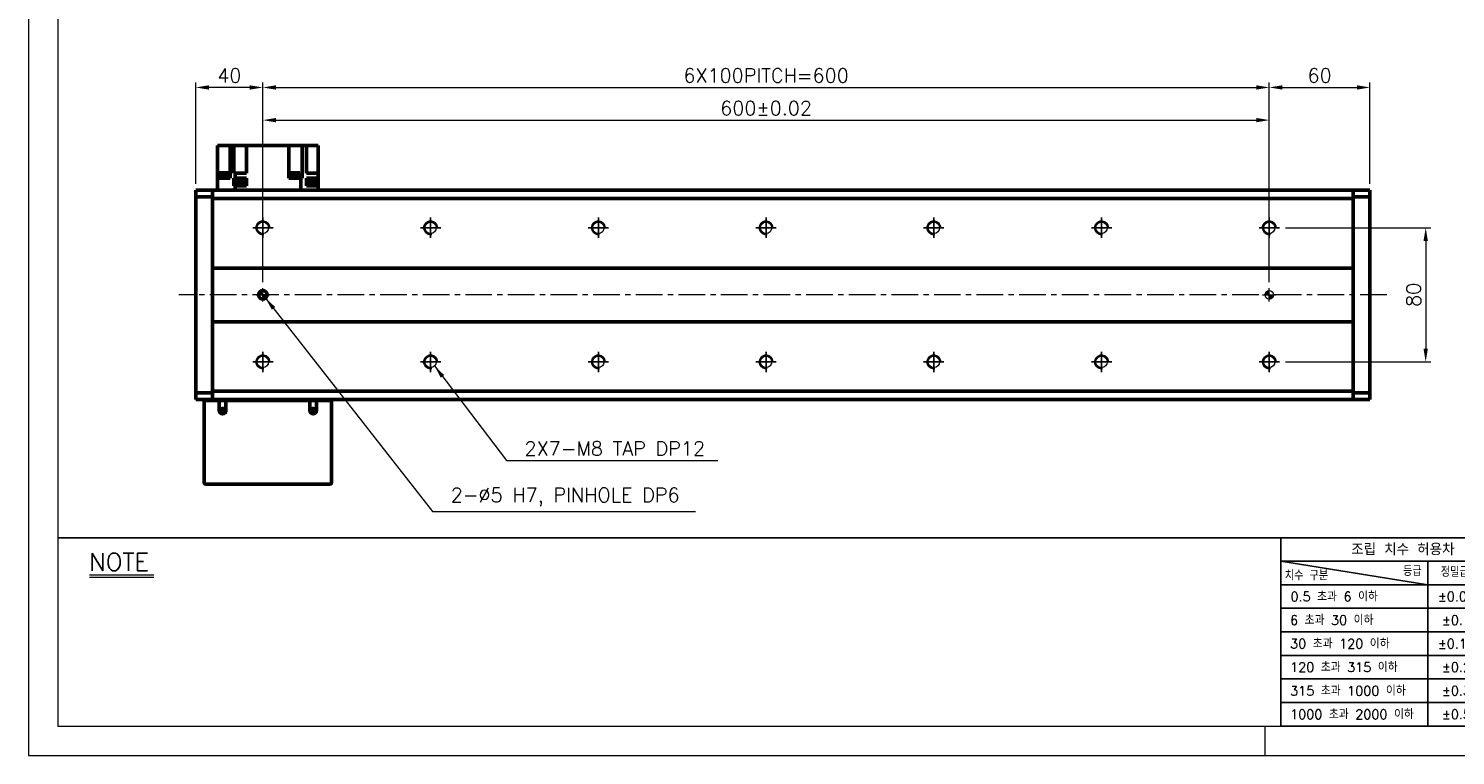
# Model space of a CAD drawing. Header units: millimetres. Extents: x 46891 to 50021, y 6223 to 9571.
# Tile 1 of 5: x 48547 to 49397, y 8529 to 8962. Entities that reach past the tile are written whole.
import ezdxf

# ---------------------------------------------------------------- set-up
doc = ezdxf.new("R2010")
doc.units = ezdxf.units.MM
doc.header["$LTSCALE"] = 0.5
doc.linetypes.add('CENTER', pattern=[50.8, 31.75, -6.35, 6.35, -6.35])
doc.layers.get('0').update_dxf_attribs({"lineweight": 20})
for name, color, linetype, lineweight in [('1', 1, 'CENTER', 13), ('4', 4, 'Continuous', 13), ('외형선(ISO)', 7, 'Continuous', 50)]:
    doc.layers.add(name, color=color, linetype=linetype, lineweight=lineweight)
for name, color, linetype in [('3', 3, 'Continuous'), ('C', 1, 'CENTER'), ('DIM', 4, 'Continuous')]:
    doc.layers.add(name, color=color, linetype=linetype)
doc.styles.add('DSR TEXT', font='romans.shx', dxfattribs={"bigfont": 'whgtxt.shx'})
doc.styles.get("Standard").update_dxf_attribs({"font": 'romans.shx', "bigfont": 'whgtxt.shx'})
doc.dimstyles.new('DSR', dxfattribs={"dimscale": 2, "dimtxt": 3, "dimasz": 3, "dimexe": 0.5, "dimexo": 0.5, "dimgap": 0.5, "dimtad": 1, "dimdsep": 46, "dimtxsty": 'Standard', "dimcen": 2.5, "dimclrd": 4, "dimclre": 4, "dimclrt": 2, "dimadec": 0, "dimazin": 2, "dimtfac": 1, "dimtmove": 0, "dimatfit": 3, "dimfxl": 0, "dimlwd": -1, "dimlwe": -1, "dimarcsym": 0})

# ---------------------------------------------------------------- blocks, each defined once
blk = doc.blocks.new('A$C13F00394')
for p, q in [((-202.34, 25.67), (-191.42, 25.67)), ((-202.34, 25.3), (-191.42, 25.3))]:
    blk.add_line(p, q)
at = {"layer": '3'}
for p, q in [((0, 32), (-207.68, 32)), ((0, 32), (202.32, 32)), ((0, 32), (0, 0)), ((0, 28), (25, 24)), ((43.43, 28), (0, 28)), ((25, 28), (25, 0)), ((43.43, 24), (0, 24)), ((43.43, 20), (0, 20)), ((43.43, 16), (0, 16)), ((0, 12), (129.32, 12)), ((43.43, 8), (0, 8)), ((43.43, 4), (0, 4)), ((0, 0), (202.32, 0))]:
    blk.add_line(p, q, dxfattribs=at)
at = {"color": 0, "style": 'DSR TEXT'}
for s, height, p in [('조립 치수 허용차', 2, (11.97, 29.02)), ('등급', 1.5, (20.77, 25.52)), ('정밀급', 1.5, (27.18, 25.37)), ('치수 구분', 1.5, (0.69, 24.78)), (' 0.5 초과 6 이하', 1.6, (0.56, 21.19)), (' 6 초과 30 이하', 1.6, (0.49, 17.19)), (' 30 초과 120 이하', 1.6, (0.49, 13.19)), (' 120 초과 315 이하', 1.6, (0.49, 9.19)), (' 315 초과 1000 이하', 1.6, (0.49, 5.19)), (' 1000 초과 2000 이하', 1.6, (0.49, 1.19))]:
    blk.add_text(s, height=height, dxfattribs=at).set_placement(p)
at = {"color": 0, "char_height": 1.6, "attachment_point": 5, "style": 'DSR TEXT'}
for s, insert in [('%%P0.05', (29.85, 22)), ('%%P0.1', (29.85, 18)), ('%%P0.15', (29.85, 14)), ('%%P0.2', (29.85, 10)), ('%%P0.3', (29.85, 6)), ('%%P0.5', (29.85, 2))]:
    blk.add_mtext(s, dxfattribs=dict(at, insert=insert))
at = {"layer": '4', "color": 0, "style": 'DSR TEXT'}
blk.add_text('NOTE', height=3, dxfattribs=at).set_placement((-202.39, 26.38))
blk = doc.blocks.new('A$C1C1952E1')
at = {"color": 1}
blk.add_lwpolyline([(0, 0), (420, 0), (420, 297), (0, 297)], close=True, dxfattribs=at)
at = {"color": 3}
blk.add_lwpolyline([(5, 5), (415, 5), (415, 292), (5, 292)], close=True, dxfattribs=at)
blk = doc.blocks.new('A$C33E56CC6')
h = blk.add_hatch()
h.set_pattern_fill('ANSI31', color=256, style=0)
h.set_pattern_definition([(45, (-7065.45672, -6508.5399), (-0.0883883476, 0.0883883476), [])])
h.paths.add_polyline_path([(4, 6.5, 0.414214), (1.5, 4), (4, 4)])
h.paths.add_polyline_path([(6.5, 4), (4, 4), (4, 1.5, 0.414214)])
blk.add_circle((4, 4), 2.5)
at = {"layer": '1'}
for p, q in [((0, 4), (8, 4)), ((4, 0), (4, 8))]:
    blk.add_line(p, q, dxfattribs=at)
blk = doc.blocks.new('tap8')
blk.add_circle((0, 0), 3.4)
at = {"layer": 'C', "color": 1, "linetype": 'CENTER'}
for p, q in [((-6.05, 0), (6.05, 0)), ((0, -6.05), (0, 6.05))]:
    blk.add_line(p, q, dxfattribs=at)
at = {"layer": 'DIM', "color": 3}
blk.add_arc((0, 0), 4, 263.84551, 189.43144, dxfattribs=at)
blk = doc.blocks.new('*D114')
at = {"color": 1, "linetype": 'ByBlock'}
for p, q in [((48686.37, 8811.29), (48686.37, 8910.88)), ((48694.17, 8907.88), (49278.57, 8907.88)), ((49286.37, 8811.29), (49286.37, 8910.88))]:
    blk.add_line(p, q, dxfattribs=at)
at = {"color": 1}
for points in [[(48694.17, 8909.18), (48694.17, 8906.58), (48686.37, 8907.88)], [(49278.57, 8909.18), (49278.57, 8906.58), (49286.37, 8907.88)]]:
    blk.add_solid(points, dxfattribs=at)
at = {"layer": 'Defpoints', "color": 0}
for p in [(49286.37, 8907.88), (48686.37, 8807.69), (49286.37, 8807.69)]:
    blk.add_point(p, dxfattribs=at)
at = {"color": 3, "insert": (48986.37, 8915.08), "char_height": 8.4, "attachment_point": 5, "style": 'DSR TEXT'}
blk.add_mtext('600%%P0.02', dxfattribs=at)
blk = doc.blocks.new('*D115')
at = {"color": 1, "linetype": 'ByBlock'}
for p, q in [((48686.37, 8854.9), (48686.37, 8930.36)), ((48694.17, 8927.36), (49278.57, 8927.36)), ((49286.37, 8854.9), (49286.37, 8930.36))]:
    blk.add_line(p, q, dxfattribs=at)
at = {"color": 1}
for points in [[(48694.17, 8928.66), (48694.17, 8926.06), (48686.37, 8927.36)], [(49278.57, 8928.66), (49278.57, 8926.06), (49286.37, 8927.36)]]:
    blk.add_solid(points, dxfattribs=at)
at = {"layer": 'Defpoints', "color": 0}
for p in [(49286.37, 8927.36), (48686.37, 8851.3), (49286.37, 8851.3)]:
    blk.add_point(p, dxfattribs=at)
at = {"color": 3, "insert": (48986.37, 8934.56), "char_height": 8.4, "attachment_point": 5, "style": 'DSR TEXT'}
blk.add_mtext('6X100PITCH=600', dxfattribs=at)
blk = doc.blocks.new('*D116')
at = {"color": 1, "linetype": 'ByBlock'}
for p, q in [((49286.37, 8854.9), (49286.37, 8930.36)), ((49294.17, 8927.36), (49338.57, 8927.36)), ((49346.37, 8869.79), (49346.37, 8930.36))]:
    blk.add_line(p, q, dxfattribs=at)
at = {"color": 1}
for points in [[(49294.17, 8928.66), (49294.17, 8926.06), (49286.37, 8927.36)], [(49338.57, 8928.66), (49338.57, 8926.06), (49346.37, 8927.36)]]:
    blk.add_solid(points, dxfattribs=at)
at = {"layer": 'Defpoints', "color": 0}
for p in [(49346.37, 8927.36), (49346.37, 8866.19), (49286.37, 8851.3)]:
    blk.add_point(p, dxfattribs=at)
at = {"color": 3, "insert": (49316.37, 8934.56), "char_height": 8.4, "attachment_point": 5, "style": 'DSR TEXT'}
blk.add_mtext('60', dxfattribs=at)
blk = doc.blocks.new('*D117')
at = {"color": 1, "linetype": 'ByBlock'}
for p, q in [((48646.37, 8869.79), (48646.37, 8930.36)), ((48678.57, 8927.36), (48654.17, 8927.36)), ((48686.37, 8811.29), (48686.37, 8930.36))]:
    blk.add_line(p, q, dxfattribs=at)
at = {"color": 1}
for points in [[(48654.17, 8928.66), (48654.17, 8926.06), (48646.37, 8927.36)], [(48678.57, 8928.66), (48678.57, 8926.06), (48686.37, 8927.36)]]:
    blk.add_solid(points, dxfattribs=at)
at = {"layer": 'Defpoints', "color": 0}
for p in [(48646.37, 8927.36), (48646.37, 8866.19), (48686.37, 8807.69)]:
    blk.add_point(p, dxfattribs=at)
at = {"color": 3, "insert": (48666.37, 8934.56), "char_height": 8.4, "attachment_point": 5, "style": 'DSR TEXT'}
blk.add_mtext('40', dxfattribs=at)
blk = doc.blocks.new('*D118')
at = {"color": 1, "linetype": 'ByBlock'}
for p, q in [((49296.02, 8843.69), (49382.62, 8843.69)), ((49379.62, 8835.89), (49379.62, 8771.49)), ((49296.02, 8763.69), (49382.62, 8763.69))]:
    blk.add_line(p, q, dxfattribs=at)
at = {"color": 1}
for points in [[(49378.32, 8835.89), (49380.92, 8835.89), (49379.62, 8843.69)], [(49378.32, 8771.49), (49380.92, 8771.49), (49379.62, 8763.69)]]:
    blk.add_solid(points, dxfattribs=at)
at = {"layer": 'Defpoints', "color": 0}
for p in [(49292.42, 8843.69), (49292.42, 8763.69), (49379.62, 8763.69)]:
    blk.add_point(p, dxfattribs=at)
at = {"color": 3, "insert": (49372.42, 8803.69), "char_height": 8.4, "attachment_point": 5, "rotation": 90, "style": 'DSR TEXT'}
blk.add_mtext('80', dxfattribs=at)

msp = doc.modelspace()

# ---------------------------------------------------------------- linework, layer by layer
at = {"color": 1}
msp.add_line((49283.77132, 8546.54552), (49283.77132, 8528.99552), dxfattribs=at)
at = {"layer": '1'}
msp.add_line((49356.36864, 8803.68664), (48636.36864, 8803.68664), dxfattribs=at)
at = {"layer": '3'}
msp.add_line((49293.18703, 8546.54552), (50003.32132, 8546.54552), dxfattribs=at)
at = {"layer": '외형선(ISO)'}
for p, q in [((48659.36864, 8873.28664), (48659.36864, 8892.78664)), ((48659.36864, 8892.78664), (48663.36864, 8892.78664)), ((48666.86864, 8892.78664), (48663.36864, 8892.78664)), ((48669.09002, 8892.78664), (48666.86864, 8892.78664)), ((48666.86864, 8873.28664), (48666.86864, 8892.78664)), ((48669.09002, 8876.28664), (48669.09002, 8892.78664)), ((48669.09002, 8892.78664), (48673.06864, 8892.78664)), ((48676.56864, 8892.78664), (48673.06864, 8892.78664)), ((48676.56864, 8892.78664), (48701.86864, 8892.78664)), ((48676.56864, 8892.78664), (48676.56864, 8876.28664)), ((48701.86864, 8873.28664), (48701.86864, 8892.78664)), ((48705.36864, 8892.78664), (48701.86864, 8892.78664)), ((48705.36864, 8892.78664), (48709.87672, 8892.78664)), ((48712.36864, 8892.78664), (48709.87672, 8892.78664)), ((48709.87672, 8873.28664), (48709.87672, 8892.78664)), ((48715.86864, 8892.78664), (48712.36864, 8892.78664)), ((48712.36864, 8876.28664), (48712.36864, 8892.78664)), ((48715.86864, 8892.78664), (48719.36864, 8892.78664)), ((48719.36864, 8876.28664), (48719.36864, 8892.78664)), ((48659.36864, 8866.18664), (48659.36864, 8873.28664)), ((48659.36864, 8873.28664), (48664.92862, 8873.28664)), ((48659.87993, 8873.78664), (48665.87993, 8873.78664)), ((48659.87993, 8873.28664), (48659.87993, 8873.78664)), ((48659.92993, 8874.48664), (48665.82993, 8874.48664)), ((48659.92993, 8873.78664), (48659.92993, 8874.48664)), ((48660.07993, 8876.48664), (48665.67993, 8876.48664)), ((48660.07993, 8874.48664), (48660.07993, 8876.48664)), ((48666.86864, 8873.28664), (48664.92862, 8873.28664)), ((48665.67993, 8874.48664), (48665.67993, 8876.48664)), ((48665.82993, 8873.78664), (48665.82993, 8874.48664)), ((48665.87993, 8873.28664), (48665.87993, 8873.78664)), ((48669.40996, 8876.28664), (48669.09002, 8876.28664)), ((48669.09002, 8868.78664), (48669.09002, 8873.28664)), ((48669.09002, 8873.28664), (48669.40996, 8873.28664)), ((48669.40996, 8876.28664), (48669.80927, 8876.28664)), ((48669.80927, 8873.28664), (48669.40996, 8873.28664)), ((48669.80927, 8876.28664), (48676.56864, 8876.28664)), ((48669.80927, 8873.28664), (48669.80927, 8876.28664)), ((48676.56864, 8873.28664), (48669.80927, 8873.28664)), ((48676.56864, 8873.28664), (48676.56864, 8868.78664)), ((48701.86864, 8873.28664), (48708.92801, 8873.28664)), ((48702.6646, 8873.78664), (48708.6646, 8873.78664)), ((48702.6646, 8873.28664), (48702.6646, 8873.78664)), ((48702.7146, 8874.48664), (48708.6146, 8874.48664)), ((48702.7146, 8873.78664), (48702.7146, 8874.48664)), ((48702.8646, 8876.48664), (48708.4646, 8876.48664)), ((48702.8646, 8874.48664), (48702.8646, 8876.48664)), ((48708.4646, 8874.48664), (48708.4646, 8876.48664)), ((48708.6146, 8873.78664), (48708.6146, 8874.48664)), ((48708.6646, 8873.28664), (48708.6646, 8873.78664)), ((48708.92801, 8866.18664), (48708.92801, 8873.28664)), ((48708.92801, 8873.28664), (48709.32732, 8873.28664)), ((48709.87672, 8873.28664), (48709.32732, 8873.28664)), ((48713.80866, 8876.28664), (48712.36864, 8876.28664)), ((48712.36864, 8868.78664), (48712.36864, 8873.28664)), ((48712.36864, 8873.28664), (48713.80866, 8873.28664)), ((48713.80866, 8876.28664), (48719.36864, 8876.28664)), ((48719.36864, 8873.28664), (48713.80866, 8873.28664)), ((48719.36864, 8876.28664), (48719.36864, 8873.28664)), ((48719.36864, 8873.28664), (48719.36864, 8869.48664)), ((48646.36864, 8866.18664), (48646.36864, 8865.30796)), ((48656.36864, 8866.18664), (48646.36864, 8866.18664)), ((48646.36864, 8862.18664), (48646.36864, 8865.30796)), ((48656.36864, 8866.18664), (48656.36864, 8865.30796)), ((49336.36864, 8866.18664), (48656.36864, 8866.18664)), ((48656.36864, 8865.30796), (48656.36864, 8866.18664)), ((48656.36864, 8861.18664), (48656.36864, 8865.30796)), ((48656.36864, 8865.30796), (48656.36864, 8862.18664)), ((48659.33372, 8869.48664), (48659.36864, 8869.48664)), ((48659.33372, 8868.78664), (48659.33372, 8869.48664)), ((48659.36864, 8868.78664), (48659.33372, 8868.78664)), ((48669.40996, 8868.78664), (48669.09002, 8868.78664)), ((48669.40996, 8868.78664), (48669.80927, 8868.78664)), ((48669.75589, 8869.48664), (48675.65589, 8869.48664)), ((48669.75589, 8868.78664), (48669.75589, 8869.48664)), ((48669.80927, 8868.78664), (48672.25335, 8868.78664)), ((48669.80927, 8866.18664), (48669.80927, 8868.78664)), ((48669.90589, 8871.48664), (48675.50589, 8871.48664)), ((48669.90589, 8869.48664), (48669.90589, 8871.48664)), ((48673.15842, 8868.78664), (48672.25335, 8868.78664)), ((48673.15842, 8868.78664), (48676.56864, 8868.78664)), ((48675.50589, 8869.48664), (48675.50589, 8871.48664)), ((48675.65589, 8868.78664), (48675.65589, 8869.48664)), ((48713.80866, 8868.78664), (48712.36864, 8868.78664)), ((48713.50356, 8869.48664), (48719.40356, 8869.48664)), ((48713.50356, 8868.78664), (48713.50356, 8869.48664)), ((48713.65356, 8871.48664), (48719.25356, 8871.48664)), ((48713.65356, 8869.48664), (48713.65356, 8871.48664)), ((48713.80866, 8868.78664), (48719.36864, 8868.78664)), ((48719.25356, 8869.48664), (48719.25356, 8871.48664)), ((48719.36864, 8866.18664), (48719.36864, 8868.78664)), ((48719.40356, 8868.78664), (48719.36864, 8868.78664)), ((48719.40356, 8868.78664), (48719.40356, 8869.48664)), ((49336.36864, 8865.30796), (49336.36864, 8866.18664)), ((49336.36864, 8866.18664), (49336.36864, 8865.30796)), ((49336.36864, 8866.18664), (49346.36864, 8866.18664)), ((49336.36864, 8865.30796), (49336.36864, 8861.18664)), ((49336.36864, 8862.18664), (49336.36864, 8865.30796)), ((49346.36864, 8865.30796), (49346.36864, 8866.18664)), ((49346.36864, 8865.30796), (49346.36864, 8862.18664)), ((48646.36864, 8745.18664), (48646.36864, 8862.18664)), ((48656.36864, 8862.18664), (48646.36864, 8862.18664)), ((48656.36864, 8819.68664), (48656.36864, 8861.18664)), ((48656.36864, 8861.18664), (49336.36864, 8861.18664)), ((49336.36864, 8862.18664), (49346.36864, 8862.18664)), ((49336.36864, 8861.18664), (49336.36864, 8819.68664)), ((49346.36864, 8862.18664), (49346.36864, 8745.18664)), ((48656.36864, 8818.83309), (48656.36864, 8819.68664)), ((49336.36864, 8819.68664), (48656.36864, 8819.68664)), ((48656.36864, 8818.47953), (48656.36864, 8818.83309)), ((48656.36864, 8788.89375), (48656.36864, 8818.47953)), ((48656.36864, 8818.47953), (48656.36864, 8788.89375)), ((49336.36864, 8819.68664), (49336.36864, 8818.83309)), ((49336.36864, 8818.83309), (49336.36864, 8818.47953)), ((49336.36864, 8818.47953), (49336.36864, 8788.89375)), ((49336.36864, 8788.89375), (49336.36864, 8818.47953)), ((48656.36864, 8788.54019), (48656.36864, 8788.89375)), ((48656.36864, 8787.68664), (48656.36864, 8788.54019)), ((48656.36864, 8746.18664), (48656.36864, 8787.68664)), ((48656.36864, 8787.68664), (49336.36864, 8787.68664)), ((49336.36864, 8788.89375), (49336.36864, 8788.54019)), ((49336.36864, 8788.54019), (49336.36864, 8787.68664)), ((49336.36864, 8787.68664), (49336.36864, 8746.18664)), ((48646.36864, 8742.06532), (48646.36864, 8745.18664)), ((48656.36864, 8745.18664), (48646.36864, 8745.18664)), ((48656.36864, 8742.06532), (48656.36864, 8746.18664)), ((49336.36864, 8746.18664), (48656.36864, 8746.18664)), ((48656.36864, 8745.18664), (48656.36864, 8742.06532)), ((49336.36864, 8746.18664), (49336.36864, 8742.06532)), ((49336.36864, 8742.06532), (49336.36864, 8745.18664)), ((49336.36864, 8745.18664), (49346.36864, 8745.18664)), ((49346.36864, 8745.18664), (49346.36864, 8742.06532)), ((48646.36864, 8742.06532), (48646.36864, 8741.18664)), ((48656.36864, 8741.18664), (48646.36864, 8741.18664)), ((48651.36864, 8740.68664), (48652.36864, 8740.68664)), ((48651.36864, 8740.68664), (48651.36864, 8691.68664)), ((48652.36864, 8740.68664), (48660.36864, 8740.68664)), ((48656.36864, 8742.06532), (48656.36864, 8741.18664)), ((48656.36864, 8741.18664), (48656.36864, 8742.06532)), ((49336.36864, 8741.18664), (48656.36864, 8741.18664)), ((48660.36864, 8740.68664), (48664.36864, 8740.68664)), ((48660.36864, 8734.68664), (48660.36864, 8740.68664)), ((48664.36864, 8740.68664), (48664.36864, 8734.68664)), ((48664.36864, 8740.68664), (48714.36864, 8740.68664)), ((48673.71864, 8741.14664), (48705.01864, 8741.14664)), ((48673.71864, 8740.80164), (48673.71864, 8741.14664)), ((48673.71864, 8740.80164), (48705.01864, 8740.80164)), ((48705.01864, 8740.80164), (48705.01864, 8741.14664)), ((48714.36864, 8740.68664), (48718.36864, 8740.68664)), ((48714.36864, 8734.68664), (48714.36864, 8740.68664)), ((48718.36864, 8740.68664), (48718.36864, 8734.68664)), ((48718.36864, 8740.68664), (48726.36864, 8740.68664)), ((48726.36864, 8740.68664), (48727.36864, 8740.68664)), ((48727.36864, 8691.68664), (48727.36864, 8740.68664)), ((49336.36864, 8741.18664), (49336.36864, 8742.06532)), ((49336.36864, 8742.06532), (49336.36864, 8741.18664)), ((49336.36864, 8741.18664), (49346.36864, 8741.18664)), ((49346.36864, 8741.18664), (49346.36864, 8742.06532)), ((48652.36864, 8690.68664), (48726.36864, 8690.68664))]:
    msp.add_line(p, q, dxfattribs=at)
for centre, radius in [((48686.36864, 8803.68664), 2.5), ((48662.36864, 8734.68664), 1.2295), ((48716.36864, 8734.68664), 1.2295)]:
    msp.add_circle(centre, radius, dxfattribs=at)
for centre, radius, start, end in [((48662.36864, 8734.68664), 2, 180, 0), ((48716.36864, 8734.68664), 2, 180, 0), ((48652.36864, 8691.68664), 1, 180, 270), ((48726.36864, 8691.68664), 1, 270, 0)]:
    msp.add_arc(centre, radius, start, end, dxfattribs=at)

# ---------------------------------------------------------------- block references
at = {"xscale": 3.51, "yscale": 3.51, "zscale": 3.51}
for name, p in [('A$C1C1952E1', (48546.67132, 8528.99552)), ('A$C13F00394', (49293.18704, 8546.54552))]:
    msp.add_blockref(name, p, dxfattribs=at)
at = {"rotation": 90}
for p in [(48686.36864, 8843.68664), (48786.36864, 8843.68664), (48886.36864, 8843.68664), (48986.36864, 8843.68664), (49086.36864, 8843.68664), (49186.36864, 8843.68664), (49286.36864, 8843.68664), (48686.36864, 8763.68664), (48786.36864, 8763.68664), (48886.36864, 8763.68664), (48986.36864, 8763.68664), (49086.36864, 8763.68664), (49186.36864, 8763.68664), (49286.36864, 8763.68664)]:
    msp.add_blockref('tap8', p, dxfattribs=at)
for p in [(48682.36864, 8799.68664), (49282.36864, 8799.68664)]:
    msp.add_blockref('A$C33E56CC6', p)

# ---------------------------------------------------------------- texts
at = {"color": 3, "char_height": 8.4, "attachment_point": 7, "style": 'DSR TEXT'}
for s, insert in [('2X7-M8 TAP DP12', (48842.34132, 8707.83413)), ('2-%%C5 H7, PINHOLE DP6', (48798.35824, 8677.58191))]:
    msp.add_mtext(s, dxfattribs=dict(at, insert=insert))

# ---------------------------------------------------------------- dimensions: what is measured, and where the dimension line sits
for base, p1, p2, picture, middle in [((48646.36864, 8927.36124), (48686.36864, 8807.68664), (48646.36864, 8866.18664), '*D117', (48666.36864, 8927.36124)), ((49346.36864, 8927.36124), (49286.36864, 8851.29828), (49346.36864, 8866.18664), '*D116', (49316.36864, 8927.36124))]:
    dim = msp.add_linear_dim(base=base, p1=p1, p2=p2, dimstyle='DSR', override={"dimscale": 3, "dimtxt": 2.8, "dimasz": 2.600136, "dimexe": 1, "dimexo": 1.2, "dimgap": 1, "dimdec": 4, "dimtxsty": 'DSR TEXT', "dimclrd": 1, "dimclre": 1, "dimclrt": 3, "dimtdec": 4, "dimtix": 1})
    dim.commit()
    dim.dimension.update_dxf_attribs({"geometry": picture, "text_midpoint": middle, "dimtype": 160})
dim = msp.add_linear_dim(base=(49286.36864, 8927.36124), p1=(48686.36864, 8851.29828), p2=(49286.36864, 8851.29828), text='6X100PITCH=<>', dimstyle='DSR', override={"dimscale": 3, "dimtxt": 2.8, "dimasz": 2.600136, "dimexe": 1, "dimexo": 1.2, "dimgap": 1, "dimdec": 4, "dimtxsty": 'DSR TEXT', "dimclrd": 1, "dimclre": 1, "dimclrt": 3, "dimtdec": 4, "dimtix": 1})
dim.commit()
dim.dimension.update_dxf_attribs({"geometry": '*D115', "text_midpoint": (48986.36864, 8927.36124), "dimtype": 160})
dim = msp.add_linear_dim(base=(49286.36864, 8907.87872), p1=(48686.36864, 8807.68664), p2=(49286.36864, 8807.68664), text='<>%%P0.02', dimstyle='DSR', override={"dimscale": 3, "dimtxt": 2.8, "dimasz": 2.600136, "dimexe": 1, "dimexo": 1.2, "dimgap": 1, "dimdec": 4, "dimtxsty": 'DSR TEXT', "dimclrd": 1, "dimclre": 1, "dimclrt": 3, "dimtdec": 4, "dimtix": 1})
dim.commit()
dim.dimension.update_dxf_attribs({"geometry": '*D114', "text_midpoint": (48986.36864, 8915.07872)})
dim = msp.add_linear_dim(base=(49379.61798, 8763.68664), p1=(49292.41561, 8843.68664), p2=(49292.41561, 8763.68664), angle=90, dimstyle='DSR', override={"dimscale": 3, "dimtxt": 2.8, "dimasz": 2.600136, "dimexe": 1, "dimexo": 1.2, "dimgap": 1, "dimdec": 4, "dimtxsty": 'DSR TEXT', "dimclrd": 1, "dimclre": 1, "dimclrt": 3, "dimtdec": 4, "dimtix": 1})
dim.commit()
dim.dimension.update_dxf_attribs({"geometry": '*D118', "text_midpoint": (49372.41798, 8803.68664)})

# ---------------------------------------------------------------- leaders
at = {"annotation_type": 0, "has_hookline": 1, "hookline_direction": 0}
for points, text_width in [([(48687.94701, 8801.7479), (48787.55783, 8674.58191), (48795.35824, 8674.58191)], 145.875), ([(48788.74973, 8761.25962), (48831.54091, 8704.83413), (48839.34132, 8704.83413)], 115.25)]:
    msp.add_leader(points, dimstyle='DSR', override={"dimscale": 3, "dimtxt": 2.8, "dimasz": 2.600136, "dimexe": 1, "dimexo": 1.2, "dimgap": 1, "dimdec": 4, "dimtxsty": 'DSR TEXT', "dimclrd": 1, "dimclre": 1, "dimclrt": 3, "dimtdec": 4, "dimtix": 1}, dxfattribs=dict(at, text_width=text_width))

doc.saveas('drawing.dxf')
